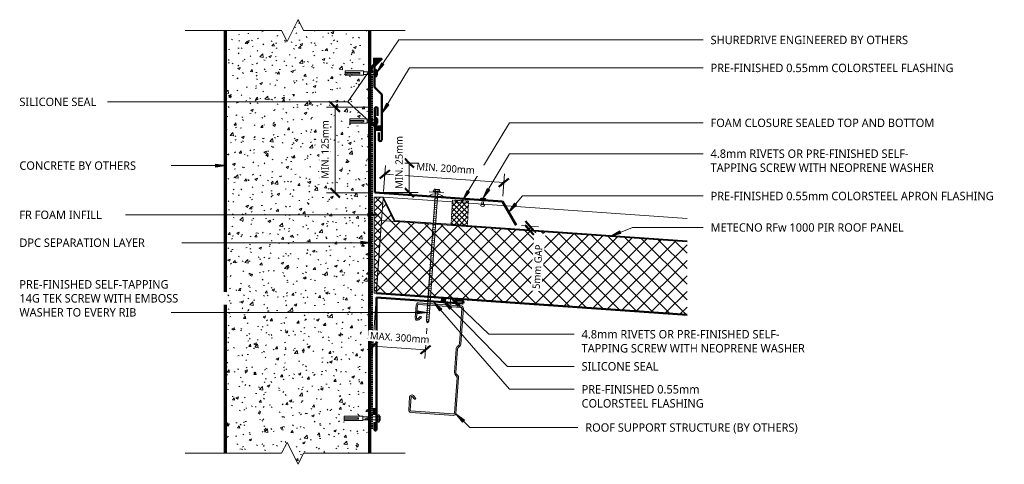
# Model space of a CAD drawing. Header units: millimetres. Extents: x -436 to 909, y -75 to 533.
import ezdxf

# ---------------------------------------------------------------- set-up
doc = ezdxf.new("R2010")
doc.units = ezdxf.units.MM
doc.linetypes.add('Dash Short', pattern=[3, 2, -1])
for name, color, linetype, lineweight in [('A-ANNO-DIMS', 211, 'Continuous', 9), ('A-ANNO-DIMS-5', 211, 'Continuous', 9), ('A-DETL', 90, 'Continuous', 13), ('A-DETL-GENF', 92, 'Continuous', 13), ('A-DETL-THIN', 151, 'Continuous', 13), ('G-ANNO-TEXT', 231, 'Continuous', 9)]:
    doc.layers.add(name, color=color, linetype=linetype, lineweight=lineweight)
doc.styles.add('Yu Gothic', font='Yu Gothic.ttf', dxfattribs={"height": 11.5})
doc.styles.add('Yu Gothic_1', font='Yu Gothic.ttf', dxfattribs={"height": 10})
doc.dimstyles.new('Diagonal', dxfattribs={"dimscale": 304.8, "dimtxt": 11.609035, "dimasz": 0.04101, "dimexe": 0.03937, "dimexo": 0.024606, "dimgap": 0.024606, "dimtad": 1, "dimdec": 0, "dimzin": 0, "dimdsep": 46, "dimtxsty": 'Yu Gothic_1', "dimblk1": 'OBLIQUE', "dimblk2": 'OBLIQUE', "dimsah": 1, "dimcen": 0.09, "dimazin": 0, "dimtfac": 1, "dimtdec": 4, "dimtix": 1, "dimtmove": 0, "dimatfit": 3, "dimfxl": 1, "dimtvp": 1, "dimtfill": 1, "dimtolj": 1, "dimtzin": 0, "dimarcsym": 2})
doc.dimstyles.new('Diagonal_1', dxfattribs={"dimscale": 304.8, "dimtxt": 11.609035, "dimasz": 0.04101, "dimexe": 0.03937, "dimexo": 0.024606, "dimgap": 0.024606, "dimtad": 1, "dimdec": 0, "dimzin": 0, "dimdsep": 46, "dimtxsty": 'Yu Gothic_1', "dimblk1": 'OBLIQUE', "dimblk2": 'OBLIQUE', "dimsah": 1, "dimcen": 0.09, "dimazin": 0, "dimtfac": 1, "dimtdec": 4, "dimtix": 1, "dimtmove": 1, "dimatfit": 3, "dimfxl": 1, "dimtvp": 1, "dimtfill": 1, "dimtolj": 1, "dimtzin": 0, "dimarcsym": 2})
doc.dimstyles.new('Diagonal_2', dxfattribs={"dimscale": 304.8, "dimtxt": 11.609035, "dimasz": 0.04101, "dimexe": 0.03937, "dimexo": 0.024606, "dimgap": 0.024606, "dimtad": 1, "dimdec": 0, "dimzin": 0, "dimdsep": 46, "dimtxsty": 'Yu Gothic_1', "dimblk1": 'OBLIQUE', "dimblk2": 'OBLIQUE', "dimsah": 1, "dimcen": 0.09, "dimazin": 0, "dimtfac": 1, "dimtdec": 4, "dimtix": 1, "dimtmove": 2, "dimatfit": 3, "dimfxl": 1, "dimtvp": 1, "dimtfill": 1, "dimtolj": 1, "dimtzin": 0, "dimarcsym": 2})
pattern_1 = [(49, (-40.024, -293.554), (-11.32064, 9.8409), []), (139, (-40.024, -293.554), (-9.8409, -11.32064), [])]

# ---------------------------------------------------------------- blocks, each defined once
blk = doc.blocks.new('Metalcraft MSS Purlin-150x65 - Metalcraft MSS Purlin-150x65-2640966-07  BARGE_PARAPET DETAIL4')
at = {"layer": 'A-DETL-GENF'}
blk.add_hatch(color=256, dxfattribs=at).paths.add_polyline_path([(3, 0), (2.2, -0.1), (1.5, -0.4), (0.9, -0.9), (0.4, -1.5), (0.1, -2.2), (0, -3), (0, -51.9), (0.1, -52.9), (0.5, -53.9), (1.2, -54.7), (3.4, -56.9), (3.7, -57.3), (3.9, -57.8), (4, -58.3), (4, -91.3), (3.9, -91.9), (3.7, -92.3), (3.4, -92.7), (1.2, -95), (0.5, -95.8), (0.1, -96.8), (0, -97.8), (0, -147), (0.1, -147.8), (0.4, -148.5), (0.9, -149.1), (1.5, -149.6), (2.2, -149.9), (3, -150), (61.8, -150), (62.6, -149.9), (63.3, -149.6), (64, -149.1), (64.4, -148.5), (64.7, -147.8), (64.8, -147), (64.8, -129.1), (64.7, -128.3), (64.5, -127.6), (64, -127), (63.4, -126.5), (62.7, -126.2), (61.9, -126.1), (61.1, -126.2), (60.4, -126.4), (59.8, -126.9), (56.4, -130.3), (56.3, -130.6), (56.3, -130.8), (56.3, -131.1), (56.5, -131.4), (56.6, -131.5), (56.8, -131.7), (57, -131.8), (57.3, -131.8), (57.5, -131.8), (57.8, -131.7), (58, -131.5), (61.4, -128.1), (61.6, -128.1), (61.9, -128), (62.1, -128.1), (62.4, -128.1), (62.6, -128.3), (62.7, -128.5), (62.8, -128.7), (62.8, -129), (62.8, -147.3), (62.7, -147.5), (62.6, -147.7), (62.4, -147.9), (62.1, -148), (61.9, -148), (2.8, -148), (2.5, -147.9), (2.3, -147.7), (2.1, -147.5), (2, -147.2), (2, -146.9), (2, -98), (2.1, -97.3), (2.3, -96.8), (2.7, -96.3), (4.5, -94.5), (5.3, -93.4), (5.8, -92.2), (6, -90.9), (6, -58.8), (5.8, -57.5), (5.3, -56.3), (4.5, -55.2), (2.2, -52.8), (2.1, -52.4), (2, -52), (2, -2.7), (2.1, -2.5), (2.3, -2.3), (2.5, -2.1), (2.7, -2), (3, -2), (62.1, -2), (62.4, -2.1), (62.6, -2.3), (62.7, -2.5), (62.8, -2.7), (62.8, -3), (62.8, -21.1), (62.7, -21.3), (62.5, -21.5), (62.3, -21.7), (62.1, -21.8), (61.8, -21.8), (61.5, -21.8), (61.3, -21.7), (61, -21.5), (57.8, -18.3), (57.5, -18.2), (57.3, -18.2), (57, -18.2), (56.8, -18.3), (56.6, -18.5), (56.4, -18.7), (56.3, -18.9), (56.3, -19.2), (56.3, -19.4), (56.4, -19.7), (56.6, -19.9), (59.8, -23.1), (60.4, -23.6), (61.1, -23.8), (61.9, -23.9), (62.7, -23.8), (63.4, -23.5), (64, -23), (64.5, -22.4), (64.7, -21.7), (64.8, -20.9), (64.8, -3), (64.7, -2.2), (64.4, -1.5), (64, -0.9), (63.3, -0.4), (62.6, -0.1), (61.8, 0), (13.4, 0)])
for p, q in [((61.8, 0), (3, 0)), ((0, -3), (0, -51.9)), ((2, -52), (2, -3)), ((3, -2), (61.9, -2)), ((62.8, -3), (62.8, -20.8)), ((64.8, -20.9), (64.8, -3)), ((56.6, -19.9), (59.8, -23.1)), ((61, -21.5), (58, -18.5)), ((4.5, -55.2), (2.5, -53.2)), ((1.2, -54.7), (3.4, -56.9)), ((4, -58.3), (4, -91.3)), ((6, -90.9), (6, -58.8)), ((3.4, -92.7), (1.2, -95)), ((0, -97.8), (0, -147)), ((2, -146.9), (2, -98)), ((2.7, -96.3), (4.5, -94.5)), ((59.8, -126.9), (56.6, -130.1)), ((58, -131.5), (61.2, -128.3)), ((62.8, -129), (62.8, -147)), ((64.8, -147), (64.8, -129.1)), ((3, -150), (61.8, -150)), ((61.9, -148), (3.1, -148))]:
    blk.add_line(p, q, dxfattribs=at)
for centre, radius, start, end in [((3, -3), 3, 90, 180), ((61.8, -3), 3, 0, 90), ((3, -3), 0.993, 90, 180), ((61.9, -3), 0.993, 360, 90), ((57.3, -19.2), 1, 45, 225), ((61.9, -20.9), 2.99, 226.0338, 0), ((61.8, -20.8), 1.06, 225, 0), ((4, -51.9), 3.99, 180, 225), ((3.7, -52), 1.67, 180, 225), ((2, -58.3), 1.99, 0, 45), ((1, -58.8), 4.99, 0, 45), ((2, -91.3), 1.99, 315, 360), ((1, -90.9), 4.99, 315, 0), ((4, -97.8), 3.99, 135, 180), ((4.3, -98), 2.34, 135, 180), ((57.3, -130.8), 1, 135, 315), ((61.9, -129.1), 2.99, 0, 133.9662), ((61.9, -129), 0.959, 0, 135), ((3, -147), 3, 180, 270), ((3.1, -146.9), 1.09, 180, 270), ((61.8, -147), 3, 270, 0), ((61.9, -147), 0.993, 270, 360)]:
    blk.add_arc(centre, radius, start, end, dxfattribs=at)
blk = doc.blocks.new('Thermospan Insulated Panel3 - 100mm-4464376-07  BARGE_PARAPET DETAIL4')
at = {"layer": 'A-DETL-GENF'}
for points in [[(418.4, -32), (418.3, -31), (17.9, -31), (0, 0), (0, -2), (17.3, -32), (290.8, -32)], [(425.3, -132), (425.3, -131), (0, -131), (0, -132), (297.8, -132)]]:
    blk.add_hatch(color=256, dxfattribs=at).paths.add_polyline_path(points)
h = blk.add_hatch(dxfattribs=at)
h.set_pattern_fill('FP_3', color=256, style=0, pattern_type=2)
h.set_pattern_definition(pattern_1)
h.paths.add_polyline_path([(17.3, -32), (0, -2), (0, -32)])
h = blk.add_hatch(dxfattribs=at)
h.set_pattern_fill('FP_3', color=256, style=0, pattern_type=2)
h.set_pattern_definition(pattern_1)
h.paths.add_polyline_path([(425.3, -131), (418.4, -32), (0, -32), (0, -131), (297.7, -131)])
at = {"layer": 'A-DETL-GENF', "lineweight": 25}
for p, q in [((17.9, -31), (0, 0)), ((0, 0), (0, -2)), ((95.1, -31), (17.9, -31)), ((117.3, -31), (95.1, -31)), ((418.3, -31), (117.3, -31)), ((425.3, -131), (0, -131)), ((0, -131), (0, -132)), ((0, -132), (425.3, -132))]:
    blk.add_line(p, q, dxfattribs=at)
at = {"layer": 'A-DETL-GENF'}
for p, q in [((0, 0), (0, -2)), ((0, 0), (94.6, 0)), ((17.3, -32), (0, -2)), ((0, -2), (0, -32)), ((94.6, 0), (116.8, 0)), ((116.8, 0), (416.1, 0)), ((0, -32), (0, -131)), ((0, -32), (17.3, -32)), ((418.4, -32), (17.3, -32))]:
    blk.add_line(p, q, dxfattribs=at)
blk = doc.blocks.new('Foam Closure - Foam Closure-4128026-07  BARGE_PARAPET DETAIL4')
at = {"layer": 'A-DETL-GENF'}
h = blk.add_hatch(dxfattribs=at)
h.set_pattern_fill('FP_4', color=256, style=0, pattern_type=2)
h.set_pattern_definition([(228, (161.911, 259.233), (3.715724, -3.34565), []), (318, (161.911, 259.233), (3.34565, 3.715724), [])])
h.paths.add_polyline_path([(0, 0), (0, -34.4), (22.2, -34.4), (22.2, 0)])
at = {"layer": 'A-DETL-GENF', "linetype": 'Dash Short'}
for p, q in [((0, 0), (0, -34.4)), ((22.2, 0), (0, 0)), ((22.2, -34.4), (22.2, 0)), ((0, -34.4), (22.2, -34.4))]:
    blk.add_line(p, q, dxfattribs=at)
blk = doc.blocks.new('Pop Rivets6 - Rivet 2-4468003-07  BARGE_PARAPET DETAIL4')
at = {"layer": 'A-DETL-GENF'}
for p, q in [((3.8, 0), (-3.8, 0)), ((-1.5, 1.2), (1.5, 1.2)), ((-1, -7.4), (-1, 0)), ((1, -7.4), (1, 0)), ((1.2, -7.4), (-1.2, -7.4)), ((-1.2, -9.9), (1.2, -9.9))]:
    blk.add_line(p, q, dxfattribs=at)
for centre, radius, start, end in [((-1.5, -1.6), 2.8, 90, 144), ((1.5, -1.6), 2.8, 36, 90), ((-1.2, -8.6), 1.25, 90, 270), ((1.2, -8.6), 1.25, 270, 90)]:
    blk.add_arc(centre, radius, start, end, dxfattribs=at)
blk = doc.blocks.new('Anchor Bolt - ShureDrive - ShureDrive-4746434-07  BARGE_PARAPET DETAIL4')
at = {"layer": 'A-DETL-GENF'}
for p, q in [((-5, -8.2), (-5, -7.7)), ((-5, -8.2), (5, -8.2)), ((-4, -6.7), (-3, -6.7)), ((-3, -5.7), (3, -5.7)), ((-3, -6.7), (-3, -5.7)), ((3, -6.7), (-3, -6.7)), ((-2, -20.5), (-2, -6.7)), ((2, -20.5), (2, -6.7)), ((3, -6.7), (3, -5.7)), ((3, -6.7), (4, -6.7)), ((5, -8.2), (5, -7.7)), ((-3, -20.5), (3, -20.5)), ((-3, -20.5), (-3, -43.8)), ((-1, -25), (-1, -35)), ((1, -25), (-1, -25)), ((1, -25), (1, -35)), ((3, -20.5), (3, -43.8)), ((-1, -35), (-1, -43.8)), ((1, -43.8), (1, -35)), ((-3, -43.8), (3, -43.8))]:
    blk.add_line(p, q, dxfattribs=at)
for centre, start, end in [((-4, -7.7), 90, 180), ((4, -7.7), 360, 90)]:
    blk.add_arc(centre, 1, start, end, dxfattribs=at)
blk = doc.blocks.new('Anchor Bolt - ShureDrive - ShureDrive-3745136-07  BARGE_PARAPET DETAIL4')
at = {"layer": 'A-DETL-GENF'}
for p, q in [((-5, -4), (-5, -3.5)), ((-5, -4), (5, -4)), ((-4, -2.5), (-3, -2.5)), ((-3, -1.5), (3, -1.5)), ((-3, -2.5), (-3, -1.5)), ((3, -2.5), (-3, -2.5)), ((-2, -20.5), (-2, -2.5)), ((2, -20.5), (2, -2.5)), ((3, -2.5), (3, -1.5)), ((3, -2.5), (4, -2.5)), ((5, -4), (5, -3.5)), ((-3, -20.5), (3, -20.5)), ((-3, -20.5), (-3, -45.5)), ((-1, -25.5), (-1, -35.5)), ((1, -25.5), (-1, -25.5)), ((1, -25.5), (1, -35.5)), ((3, -20.5), (3, -45.5)), ((-1, -35.5), (-1, -45.5)), ((1, -45.5), (1, -35.5)), ((-3, -45.5), (3, -45.5))]:
    blk.add_line(p, q, dxfattribs=at)
for centre, start, end in [((-4, -3.5), 90, 180), ((4, -3.5), 360, 90)]:
    blk.add_arc(centre, 1, start, end, dxfattribs=at)
blk = doc.blocks.new('Anchor Bolt - ShureDrive - ShureDrive-4471364-07  BARGE_PARAPET DETAIL4')
at = {"layer": 'A-DETL-GENF'}
for p, q in [((-5, 0.6), (-5, 1.1)), ((-5, 0.6), (5, 0.6)), ((-4, 2.1), (-3, 2.1)), ((-3, 3.1), (3, 3.1)), ((-3, 2.1), (-3, 3.1)), ((3, 2.1), (-3, 2.1)), ((-2, -20.5), (-2, 2.1)), ((2, -20.5), (2, 2.1)), ((3, 2.1), (3, 3.1)), ((3, 2.1), (4, 2.1)), ((5, 0.6), (5, 1.1)), ((-3, -20.5), (3, -20.5)), ((-3, -20.5), (-3, -45.9)), ((-1, -26.2), (-1, -36.2)), ((1, -26.2), (-1, -26.2)), ((1, -26.2), (1, -36.2)), ((3, -20.5), (3, -45.9)), ((-1, -36.2), (-1, -45.9)), ((1, -45.9), (1, -36.2)), ((-3, -45.9), (3, -45.9))]:
    blk.add_line(p, q, dxfattribs=at)
for centre, start, end in [((-4, 1.1), 90, 180), ((4, 1.1), 360, 90)]:
    blk.add_arc(centre, 1, start, end, dxfattribs=at)
blk = doc.blocks.new('Break Line _M_ - Break Line _M_-4757336-07  BARGE_PARAPET DETAIL4')
at = {"layer": 'A-DETL-GENF'}
for p, q in [((7.5, 15), (-7.5, -15)), ((15, 0), (7.5, 15)), ((-15, 0), (-153.9, 0)), ((-7.5, -15), (-15, 0)), ((146.8, 0), (15, 0))]:
    blk.add_line(p, q, dxfattribs=at)
blk = doc.blocks.new('Screw emboss washer 01 - Screw emboss washer 01-4744872-07  BARGE_PARAPET DETAIL4')
at = {"layer": 'A-DETL-GENF'}
blk.add_hatch(color=256, dxfattribs=at).paths.add_polyline_path([(3.7, 3.6), (3.7, 4.6), (-3.7, 4.6), (-3.7, 3.6)])
for p, q in [((0, 3.6), (-10, 3.6)), ((4.8, 5.1), (-4.8, 5.1)), ((-4.8, 5.1), (-4.8, 4.6)), ((-3.7, 4.6), (-4.8, 4.6)), ((-3.7, 5.1), (-3.7, 7.1)), ((3.7, 4.6), (-3.7, 4.6)), ((-3.7, 4.6), (-3.7, 3.6)), ((-3.7, 3.6), (3.7, 3.6)), ((-2.8, 7.6), (2.8, 7.6)), ((-1.8, 5.1), (-1.8, 7.1)), ((-1.6, 3.6), (-1.6, -173.3)), ((0, 3.6), (10, 3.6)), ((1.6, -173.3), (1.6, 3.6)), ((1.8, 5.1), (1.8, 7.1)), ((3.7, 5.1), (3.7, 7.1)), ((4.8, 4.6), (3.7, 4.6)), ((3.7, 3.6), (3.7, 4.6)), ((4.8, 4.6), (4.8, 5.1)), ((2.2, -1.9), (-2.2, -2.7)), ((-2.2, -2.7), (-1.6, -3)), ((2.2, -4.9), (-2.2, -5.7)), ((-2.2, -5.7), (-1.6, -6)), ((2.2, -7.9), (-2.2, -8.7)), ((-2.2, -8.7), (-1.6, -9)), ((2.2, -10.9), (-2.2, -11.7)), ((-2.2, -11.7), (-1.6, -12)), ((1.6, -1.6), (2.2, -1.9)), ((1.6, -4.6), (2.2, -4.9)), ((1.6, -7.6), (2.2, -7.9)), ((1.6, -10.6), (2.2, -10.9)), ((2.2, -13.9), (-2.2, -14.7)), ((-2.2, -14.7), (-1.6, -15)), ((2.2, -16.9), (-2.2, -17.7)), ((-2.2, -17.7), (-1.6, -18)), ((2.2, -19.9), (-2.2, -20.7)), ((-2.2, -20.7), (-1.6, -21)), ((2.2, -22.9), (-2.2, -23.7)), ((-2.2, -23.7), (-1.6, -24)), ((2.2, -25.9), (-2.2, -26.7)), ((-2.2, -26.7), (-1.6, -27)), ((1.6, -13.6), (2.2, -13.9)), ((1.6, -16.6), (2.2, -16.9)), ((1.6, -19.6), (2.2, -19.9)), ((1.6, -22.6), (2.2, -22.9)), ((1.6, -25.6), (2.2, -25.9)), ((2.2, -28.9), (-2.2, -29.7)), ((-2.2, -29.7), (-1.6, -30)), ((2.2, -31.9), (-2.2, -32.7)), ((-2.2, -32.7), (-1.6, -33)), ((2.2, -34.9), (-2.2, -35.7)), ((-2.2, -35.7), (-1.6, -36)), ((2.2, -37.9), (-2.2, -38.7)), ((-2.2, -38.7), (-1.6, -39)), ((1.6, -28.6), (2.2, -28.9)), ((1.6, -31.6), (2.2, -31.9)), ((1.6, -34.6), (2.2, -34.9)), ((1.6, -37.6), (2.2, -37.9)), ((2.2, -40.9), (-2.2, -41.7)), ((-2.2, -41.7), (-1.6, -42)), ((2.2, -43.9), (-2.2, -44.7)), ((-2.2, -44.7), (-1.6, -45)), ((2.2, -46.9), (-2.2, -47.7)), ((-2.2, -47.7), (-1.6, -48)), ((2.2, -49.9), (-2.2, -50.7)), ((-2.2, -50.7), (-1.6, -51)), ((2.2, -52.9), (-2.2, -53.7)), ((-2.2, -53.7), (-1.6, -54)), ((1.6, -40.6), (2.2, -40.9)), ((1.6, -43.6), (2.2, -43.9)), ((1.6, -46.6), (2.2, -46.9)), ((1.6, -49.6), (2.2, -49.9)), ((1.6, -52.6), (2.2, -52.9)), ((2.2, -55.9), (-2.2, -56.7)), ((-2.2, -56.7), (-1.6, -57)), ((2.2, -58.9), (-2.2, -59.7)), ((-2.2, -59.7), (-1.6, -60)), ((2.2, -61.9), (-2.2, -62.7)), ((-2.2, -62.7), (-1.6, -63)), ((2.2, -64.9), (-2.2, -65.7)), ((-2.2, -65.7), (-1.6, -66)), ((1.6, -55.6), (2.2, -55.9)), ((1.6, -58.6), (2.2, -58.9)), ((1.6, -61.6), (2.2, -61.9)), ((1.6, -64.6), (2.2, -64.9)), ((2.2, -67.9), (-2.2, -68.7)), ((-2.2, -68.7), (-1.6, -69)), ((2.2, -70.9), (-2.2, -71.7)), ((-2.2, -71.7), (-1.6, -72)), ((2.2, -73.9), (-2.2, -74.7)), ((-2.2, -74.7), (-1.6, -75)), ((2.2, -76.9), (-2.2, -77.7)), ((-2.2, -77.7), (-1.6, -78)), ((2.2, -79.9), (-2.2, -80.7)), ((-2.2, -80.7), (-1.6, -81)), ((1.6, -67.6), (2.2, -67.9)), ((1.6, -70.6), (2.2, -70.9)), ((1.6, -73.6), (2.2, -73.9)), ((1.6, -76.6), (2.2, -76.9)), ((1.6, -79.6), (2.2, -79.9)), ((2.2, -82.9), (-2.2, -83.7)), ((-2.2, -83.7), (-1.6, -84)), ((2.2, -85.9), (-2.2, -86.7)), ((-2.2, -86.7), (-1.6, -87)), ((2.2, -88.9), (-2.2, -89.7)), ((-2.2, -89.7), (-1.6, -90)), ((2.2, -91.9), (-2.2, -92.7)), ((-2.2, -92.7), (-1.6, -93)), ((1.6, -82.6), (2.2, -82.9)), ((1.6, -85.6), (2.2, -85.9)), ((1.6, -88.6), (2.2, -88.9)), ((1.6, -91.6), (2.2, -91.9)), ((2.2, -94.9), (-2.2, -95.7)), ((-2.2, -95.7), (-1.6, -96)), ((2.2, -97.9), (-2.2, -98.7)), ((-2.2, -98.7), (-1.6, -99)), ((2.2, -100.9), (-2.2, -101.7)), ((-2.2, -101.7), (-1.6, -102)), ((2.2, -103.9), (-2.2, -104.7)), ((-2.2, -104.7), (-1.6, -105)), ((2.2, -106.9), (-2.2, -107.7)), ((1.6, -94.6), (2.2, -94.9)), ((1.6, -97.6), (2.2, -97.9)), ((1.6, -100.6), (2.2, -100.9)), ((1.6, -103.6), (2.2, -103.9)), ((1.6, -106.6), (2.2, -106.9)), ((-2.2, -107.7), (-1.6, -108)), ((2.2, -109.9), (-2.2, -110.7)), ((-2.2, -110.7), (-1.6, -111)), ((2.2, -112.9), (-2.2, -113.7)), ((-2.2, -113.7), (-1.6, -114)), ((2.2, -115.9), (-2.2, -116.7)), ((-2.2, -116.7), (-1.6, -117)), ((2.2, -118.9), (-2.2, -119.7)), ((-2.2, -119.7), (-1.6, -120)), ((1.6, -109.6), (2.2, -109.9)), ((1.6, -112.6), (2.2, -112.9)), ((1.6, -115.6), (2.2, -115.9)), ((1.6, -118.6), (2.2, -118.9)), ((2.2, -121.9), (-2.2, -122.7)), ((-2.2, -122.7), (-1.6, -123)), ((2.2, -124.9), (-2.2, -125.7)), ((-2.2, -125.7), (-1.6, -126)), ((2.2, -127.9), (-2.2, -128.7)), ((-2.2, -128.7), (-1.6, -129)), ((2.2, -130.9), (-2.2, -131.7)), ((-2.2, -131.7), (-1.6, -132)), ((2.2, -133.9), (-2.2, -134.7)), ((1.6, -121.6), (2.2, -121.9)), ((1.6, -124.6), (2.2, -124.9)), ((1.6, -127.6), (2.2, -127.9)), ((1.6, -130.6), (2.2, -130.9)), ((1.6, -133.6), (2.2, -133.9)), ((-2.2, -134.7), (-1.6, -135)), ((2.2, -136.9), (-2.2, -137.7)), ((-2.2, -137.7), (-1.6, -138)), ((2.2, -139.9), (-2.2, -140.7)), ((-2.2, -140.7), (-1.6, -141)), ((2.2, -142.9), (-2.2, -143.7)), ((-2.2, -143.7), (-1.6, -144)), ((2.2, -145.9), (-2.2, -146.7)), ((-2.2, -146.7), (-1.6, -147)), ((1.6, -136.6), (2.2, -136.9)), ((1.6, -139.6), (2.2, -139.9)), ((1.6, -142.6), (2.2, -142.9)), ((1.6, -145.6), (2.2, -145.9)), ((2.2, -148.9), (-2.2, -149.7)), ((-2.2, -149.7), (-1.6, -150)), ((2.2, -151.9), (-2.2, -152.7)), ((-2.2, -152.7), (-1.6, -153)), ((2.2, -154.9), (-2.2, -155.7)), ((-2.2, -155.7), (-1.6, -156)), ((2.2, -157.9), (-2.2, -158.7)), ((-2.2, -158.7), (-1.6, -159)), ((2.2, -160.9), (-2.2, -161.7)), ((1.6, -148.6), (2.2, -148.9)), ((1.6, -151.6), (2.2, -151.9)), ((1.6, -154.6), (2.2, -154.9)), ((1.6, -157.6), (2.2, -157.9)), ((1.6, -160.6), (2.2, -160.9)), ((-2.2, -161.7), (-1.6, -162)), ((2.2, -163.9), (-2.2, -164.7)), ((-2.2, -164.7), (-1.6, -165)), ((2.2, -166.9), (-2.2, -167.7)), ((-2.2, -167.7), (-1.6, -168)), ((2.2, -169.9), (-2.2, -170.7)), ((-2.2, -170.7), (-1.6, -171)), ((-1.6, -173.3), (0, -175.2)), ((0, -175.2), (1.6, -171.3)), ((1.6, -173.3), (0, -175.2)), ((1.6, -163.6), (2.2, -163.9)), ((1.6, -166.6), (2.2, -166.9)), ((1.6, -169.6), (2.2, -169.9))]:
    blk.add_line(p, q, dxfattribs=at)
for centre, radius, start, end in [((0, -16.1), 17.4, 54.9153, 125.0847), ((-2.8, 6.5), 1.08, 32.3801, 147.6199), ((0, 3.9), 3.67, 59.7274, 120.2726), ((2.8, 6.5), 1.08, 32.3801, 147.6199), ((0.1, -175.9), 3.11, 74.3059, 122.4975)]:
    blk.add_arc(centre, radius, start, end, dxfattribs=at)
blk = doc.blocks.new('Line Fixing - Rivet-4903478-07  BARGE_PARAPET DETAIL4')
at = {"layer": 'A-DETL-GENF'}
blk.add_line((0, -12.3), (0, 0), dxfattribs=at)
blk = doc.blocks.new('Break Line _M_ - Break Line _M_-4826507-07  BARGE_PARAPET DETAIL4')
at = {"layer": 'A-DETL-GENF'}
for p, q in [((-15, 0), (-7.5, 15)), ((-7.5, 15), (7.5, -15)), ((-153.9, 0), (-15, 0)), ((7.5, -15), (15, 0)), ((15, 0), (146.8, 0))]:
    blk.add_line(p, q, dxfattribs=at)
blk = doc.blocks.new('DIMBLOCK1-07  BARGE_PARAPET DETAIL4')
at = {"layer": 'A-ANNO-DIMS-5'}
for p, q in [((46.2, 86.5), (50.7, 150.9)), ((118.2, 81.5), (120.2, 110.9)), ((46.2, 86.5), (45.3, 74.6)), ((118.2, 81.5), (46.2, 86.5)), ((118.2, 81.5), (117.3, 69.5))]:
    blk.add_line(p, q, dxfattribs=at)
at = {"layer": 'A-ANNO-DIMS-5', "lineweight": 50}
for p, q in [((46.2, 86.5), (39.5, 80.7)), ((46.2, 86.5), (52.8, 92.3)), ((118.2, 81.5), (111.5, 75.7)), ((118.2, 81.5), (124.9, 87.3))]:
    blk.add_line(p, q, dxfattribs=at)
at = {"layer": 'A-ANNO-DIMS-5', "color": 0, "insert": (42.7, 105.9), "char_height": 10, "width": 98.13, "attachment_point": 1, "rotation": 356, "line_spacing_factor": 1.024327, "style": 'Yu Gothic_1', "bg_fill": 3, "box_fill_scale": 1.25, "bg_fill_color": 256, "bg_fill_true_color": 13158600, "bg_fill_transparency": 0}
blk.add_mtext('MAX. 300mm', dxfattribs=at)
blk = doc.blocks.new('_Oblique')
at = {"color": 0, "linetype": 'ByBlock', "lineweight": -2}
blk.add_line((-0.5, -0.5), (0.5, 0.5), dxfattribs=at)
blk = doc.blocks.new('DIMBLOCK2-07  BARGE_PARAPET DETAIL4')
at = {"layer": 'A-ANNO-DIMS-5', "lineweight": 50}
for p, q in [((260.5, 250.4), (254.7, 257.1)), ((260.2, 245), (254.4, 251.7)), ((260.2, 245), (266, 238.3)), ((260.5, 250.4), (266.3, 243.8))]:
    blk.add_line(p, q, dxfattribs=at)
at = {"layer": 'A-ANNO-DIMS-5'}
for p, q in [((260.2, 245), (248.2, 245.8)), ((260.5, 250.4), (249.5, 251.2)), ((260.5, 250.4), (260.2, 245)), ((260.2, 245), (261.5, 244.9)), ((260.5, 250.4), (272.5, 249.6))]:
    blk.add_line(p, q, dxfattribs=at)
blk.add_ellipse((258.9, 226.7), major_axis=(1.5, 21), ratio=0.595706, start_param=4.712389, end_param=6.283185, dxfattribs=at)
at = {"layer": 'A-ANNO-DIMS-5', "color": 0, "insert": (264.1, 164.9), "char_height": 10, "width": 73.547, "attachment_point": 1, "rotation": 86, "line_spacing_factor": 1.024327, "style": 'Yu Gothic_1', "bg_fill": 3, "box_fill_scale": 1.25, "bg_fill_color": 256, "bg_fill_true_color": 13158600, "bg_fill_transparency": 0}
blk.add_mtext('5mm GAP', dxfattribs=at)
blk = doc.blocks.new('DIMBLOCK3-07  BARGE_PARAPET DETAIL4')
at = {"layer": 'A-ANNO-DIMS-5'}
for p, q in [((62.6, 321.2), (63.4, 333.1)), ((62.6, 321.2), (60.9, 297.5)), ((225.2, 309.8), (62.6, 321.2)), ((225.2, 309.8), (223.9, 291.5)), ((225.2, 309.8), (226, 321.8))]:
    blk.add_line(p, q, dxfattribs=at)
at = {"layer": 'A-ANNO-DIMS-5', "lineweight": 50}
for p, q in [((62.6, 321.2), (69.3, 327)), ((62.6, 321.2), (55.9, 315.4)), ((225.2, 309.8), (218.5, 304)), ((225.2, 309.8), (231.9, 315.6))]:
    blk.add_line(p, q, dxfattribs=at)
at = {"layer": 'A-ANNO-DIMS-5', "color": 0, "insert": (106.2, 337.2), "char_height": 10, "width": 93.828, "attachment_point": 1, "rotation": 356, "line_spacing_factor": 1.024327, "style": 'Yu Gothic_1', "bg_fill": 3, "box_fill_scale": 1.25, "bg_fill_color": 256, "bg_fill_true_color": 13158600, "bg_fill_transparency": 0}
blk.add_mtext('MIN. 200mm', dxfattribs=at)
blk = doc.blocks.new('DIMBLOCK4-07  BARGE_PARAPET DETAIL4')
at = {"layer": 'A-ANNO-DIMS-5'}
for p, q in [((96, 336.6), (79, 336.6)), ((96, 336.6), (96, 296.2)), ((96, 336.6), (108, 336.6)), ((96, 296.2), (56.3, 296.2)), ((96, 296.2), (108, 296.2))]:
    blk.add_line(p, q, dxfattribs=at)
at = {"layer": 'A-ANNO-DIMS-5', "lineweight": 50}
for p, q in [((96, 336.6), (89.8, 342.8)), ((96, 336.6), (102.3, 330.3)), ((96, 296.2), (89.8, 302.5)), ((96, 296.2), (102.3, 290))]:
    blk.add_line(p, q, dxfattribs=at)
at = {"layer": 'A-ANNO-DIMS-5', "color": 0, "insert": (77, 301.3), "char_height": 10, "width": 85.019, "attachment_point": 1, "rotation": 90, "line_spacing_factor": 1.024327, "style": 'Yu Gothic_1', "bg_fill": 3, "box_fill_scale": 1.25, "bg_fill_color": 256, "bg_fill_true_color": 13158600, "bg_fill_transparency": 0}
blk.add_mtext('MIN. 25mm', dxfattribs=at)
blk = doc.blocks.new('DIMBLOCK5-07  BARGE_PARAPET DETAIL4')
at = {"layer": 'A-ANNO-DIMS-5', "lineweight": 50}
for p, q in [((-5.2, 413), (-11.4, 419.2)), ((-5.2, 413), (1.1, 406.7)), ((-5.2, 296), (-11.4, 302.2)), ((-5.2, 296), (1.1, 289.7))]:
    blk.add_line(p, q, dxfattribs=at)
at = {"layer": 'A-ANNO-DIMS-5'}
for p, q in [((-5.2, 413), (-17.2, 413)), ((-5.2, 413), (-5.2, 296)), ((-5.2, 413), (43.1, 413)), ((-5.2, 296), (-17.2, 296)), ((-5.2, 296), (45.1, 296))]:
    blk.add_line(p, q, dxfattribs=at)
at = {"layer": 'A-ANNO-DIMS-5', "color": 0, "insert": (-24.2, 315.4), "char_height": 10, "width": 93.828, "attachment_point": 1, "rotation": 90, "line_spacing_factor": 1.024327, "style": 'Yu Gothic_1', "bg_fill": 3, "box_fill_scale": 1.25, "bg_fill_color": 256, "bg_fill_true_color": 13158600, "bg_fill_transparency": 0}
blk.add_mtext('MIN. 125mm', dxfattribs=at)

msp = doc.modelspace()

# ---------------------------------------------------------------- hatches: boundary and pattern name
at = {"layer": 'A-DETL-GENF'}
h = msp.add_hatch(dxfattribs=at)
h.set_pattern_fill('FP_1', color=9, style=0, pattern_type=2)
h.set_pattern_definition([(50, (0, 0), (36.4365, -3.1877), [3.81, -41.91]), (355, (0, 0), (-7.0485, 38.2117), [3.048, -33.528]), (100.451, (3.036, -0.266), (29.3886, 35.023), [3.238, -35.618]), (46.184, (0, 10.16), (54.216, -8.4084), [5.715, -62.865]), (96.636, (4.52, 9.46), (47.4805, 49.4854), [4.857, -53.427]), (351.184, (0, 10.16), (47.481, 49.4846), [4.572, -50.292]), (21, (5.08, 7.62), (30.3226, -20.4528), [3.81, -41.91]), (326, (5.08, 7.62), (12.3607, 36.838), [3.048, -33.528]), (71.451, (7.607, 5.916), (42.6833, 16.384), [3.238, -35.618]), (37.5, (0, 0), (0.61807, 16.91082), [1.676, -31.445, 1.676, -32.36, -33.655]), (37.5, (0, 0), (0.61807, 16.91082), [-67.158, 1.676, -31.979]), (7.5, (0, 0), (13.36414, 20.0358), [1.676, -17.729, 1.676, -30.683, -12.827]), (7.5, (0, 0), (13.36414, 20.0358), [-51.765, 1.676, -11.151]), (327.5, (-11.328, 0), (27.11816, -1.14606), [1.676, -11.024, 1.676, -37.948, -52.578]), (327.5, (-11.328, 0), (27.11816, -1.14606), [-52.324, 1.676, -50.902]), (317.5, (-16.408, 0), (29.6258, 5.0851), [1.676, -14.834, 1.676, -24.638, -37.338]), (317.5, (-16.408, 0), (29.6258, 5.0851), [-42.824, 1.676, -35.662])])
h.paths.add_polyline_path([(-56, -75.1), (-48.5, -60.1), (42.1, -60.1), (42.1, 517.6), (-48.5, 517.6), (-56, 532.6), (-71, 502.6), (-78.5, 517.6), (-155.4, 517.6), (-155.4, -60.1), (-78.5, -60.1), (-71, -45.1), (-63.5, -60.1)])
for color, points in [(9, [(47.2, 469.7), (57.6, 480), (47.2, 480), (47.2, 472.2)]), (9, [(57.2, 381.2), (57.2, 387.4), (50.4, 387.4), (50.4, 381.2)]), (10, [(145.4, 146.9), (145.8, 151.5), (139.8, 151.9), (139.5, 147.3)]), (9, [(50.6, -7), (50.6, 1), (46.7, 1), (46.7, -7)])]:
    msp.add_hatch(color=color, dxfattribs=at).paths.add_polyline_path(points)
h = msp.add_hatch(dxfattribs=at)
h.set_pattern_fill('FP_2', color=9, style=0, pattern_type=2)
h.set_pattern_definition([(45, (0, 0), (-5.3033, 5.3033), []), (135, (0, 0), (-5.3033, -5.3033), [])])
h.paths.add_polyline_path([(50.7, 158.6), (57.3, 246.3), (60.4, 290), (60.6, 289.6), (60.7, 290.2), (48.2, 290.2), (48.2, 158.6)])
at = {"layer": 'G-ANNO-TEXT'}
for points in [[(50.3, 475.2), (40.1, 464), (43.4, 461.7)], [(51.2, 460.1), (61.2, 471.4), (57.9, 473.6)], [(58.6, 404.5), (68, 416.4), (64.7, 418.4)], [(-153.7, 333.2), (-168.7, 335.1), (-168.7, 331.2)], [(168.8, 285.3), (178.3, 297.1), (174.9, 299.1)], [(231.4, 268.9), (242.6, 279.1), (239.6, 281.6)], [(54.3, 265.8), (39.3, 267.8), (39.3, 263.9)], [(370.5, 236.4), (385.1, 240.1), (383.7, 243.8)], [(44.9, 227.7), (29.9, 229.7), (29.9, 225.8)], [(142, 149), (151.1, 136.9), (153.9, 139.6)], [(152.8, 152.2), (162.3, 140.4), (165, 143.3)], [(129, 147.1), (137.4, 134.5), (140.4, 137)], [(159.3, -5.6), (168.5, -17.6), (171.3, -14.8)]]:
    msp.add_hatch(color=7, dxfattribs=at).paths.add_polyline_path(points)

# ---------------------------------------------------------------- linework, layer by layer
at = {"layer": 'A-DETL', "lineweight": 70}
for p, q in [((-155.4, 517.6), (-155.4, -60.1)), ((42.1, -60.1), (42.1, 517.6))]:
    msp.add_line(p, q, dxfattribs=at)
at = {"layer": 'A-DETL'}
for p, q in [((47.2, 480), (47.2, 472.2)), ((47.2, 469.7), (57.6, 480)), ((57.6, 480), (47.2, 480)), ((47.2, 472.2), (47.2, 469.7)), ((57.2, 387.4), (50.4, 387.4)), ((50.4, 387.4), (50.4, 381.2)), ((50.4, 381.2), (57.2, 381.2)), ((57.2, 381.2), (57.2, 387.4)), ((60.7, 290.2), (48.2, 290.2)), ((48.2, 290.2), (48.2, 158.6)), ((60.6, 289.6), (60.7, 290.2)), ((50.7, 158.6), (57.3, 246.3)), ((48.2, 158.6), (50.7, 158.6)), ((50.6, 1), (46.7, 1)), ((46.7, 1), (46.7, -7)), ((50.6, -7), (50.6, 1)), ((46.7, -7), (50.6, -7))]:
    msp.add_line(p, q, dxfattribs=at)
at = {"layer": 'A-DETL', "lineweight": 50}
for p, q in [((48.3, 469), (58.8, 479.5)), ((48.3, 440.3), (48.3, 469)), ((58.3, 430.3), (48.3, 440.3)), ((58.3, 368.5), (58.3, 430.3)), ((48.8, 411.7), (48.8, 296.2)), ((52.5, 411.1), (52.5, 401.1)), ((54.5, 368.5), (54.5, 378.5)), ((48.8, 296.2), (223.4, 284)), ((223.4, 284), (242, 251.7)), ((51.4, 152.9), (168.2, 144.6)), ((51.4, 152.9), (51.4, -27.6)), ((168.4, 148.1), (158.5, 148.8)), ((48.4, -27.6), (48.4, -17.6))]:
    msp.add_line(p, q, dxfattribs=at)
at = {"layer": 'A-DETL', "linetype": 'Dash Short', "lineweight": 35}
msp.add_line((45.5, -26.7), (45.5, 468.3), dxfattribs=at)
at = {"layer": 'A-DETL', "lineweight": 50}
for centre, radius, start, end in [((50.6, 411.1), 1.86, 0, 161.4841), ((56.4, 368.5), 1.92, 180, 0), ((168.3, 146.3), 1.75, 265.9567, 85.9567), ((49.9, -27.6), 1.5, 180, 0)]:
    msp.add_arc(centre, radius, start, end, dxfattribs=at)
at = {"layer": 'A-DETL-THIN'}
for p, q in [((139.8, 151.9), (139.5, 147.3)), ((145.8, 151.5), (139.8, 151.9)), ((145.4, 146.9), (145.8, 151.5)), ((139.5, 147.3), (145.4, 146.9))]:
    msp.add_line(p, q, dxfattribs=at)
at = {"layer": 'G-ANNO-TEXT', "color": 7}
for p, q in [((51.2, 460.1), (81.5, 504.9)), ((81.5, 504.9), (497.5, 504.9)), ((50.3, 475.2), (40.1, 464)), ((43.4, 461.7), (50.3, 475.2)), ((57.9, 473.6), (51.2, 460.1)), ((51.2, 460.1), (61.2, 471.4)), ((61.2, 471.4), (57.9, 473.6)), ((40.1, 464), (43.4, 461.7)), ((58.6, 404.5), (96.2, 466.6)), ((96.2, 466.6), (497.5, 466.6)), ((-316.3, 420.3), (-316.7, 420.3)), ((64.7, 418.4), (58.6, 404.5)), ((68, 416.4), (64.7, 418.4)), ((58.6, 404.5), (68, 416.4)), ((168.8, 285.3), (232.9, 391.5)), ((232.9, 391.5), (497.5, 391.5)), ((232.9, 349.4), (497.5, 349.4)), ((-244.1, 333.2), (-257.8, 333.2)), ((-153.7, 333.2), (-244.1, 333.2)), ((-153.7, 333.2), (-168.7, 335.1)), ((-168.7, 335.1), (-168.7, 331.2)), ((-168.7, 331.2), (-153.7, 333.2)), ((174.9, 299.1), (168.8, 285.3)), ((168.8, 285.3), (178.3, 297.1)), ((178.3, 297.1), (174.9, 299.1)), ((231.4, 268.9), (250.5, 291.6)), ((250.5, 291.6), (497.5, 291.6)), ((239.6, 281.6), (231.4, 268.9)), ((231.4, 268.9), (242.6, 279.1)), ((242.6, 279.1), (239.6, 281.6)), ((-295.7, 265.8), (-309.4, 265.8)), ((54.3, 265.8), (-295.7, 265.8)), ((54.3, 265.8), (39.3, 267.8)), ((39.3, 267.8), (39.3, 263.9)), ((39.3, 263.9), (54.3, 265.8)), ((370.5, 236.4), (400.8, 248.5)), ((383.7, 243.8), (370.5, 236.4)), ((385.1, 240.1), (383.7, 243.8)), ((400.8, 248.5), (497.5, 248.5)), ((44.9, 227.7), (29.9, 229.7)), ((29.9, 229.7), (29.9, 225.8)), ((370.5, 236.4), (385.1, 240.1)), ((44.9, 227.7), (-222.8, 227.7)), ((29.9, 225.8), (44.9, 227.7)), ((142, 149), (151.1, 136.9)), ((153.9, 139.6), (142, 149)), ((142, 149), (230, 58.7)), ((152.8, 152.2), (162.3, 140.4)), ((165, 143.3), (152.8, 152.2)), ((152.8, 152.2), (204.9, 102.6)), ((129, 147.1), (137.4, 134.5)), ((140.4, 137), (129, 147.1)), ((129, 147.1), (232.9, 27.4)), ((137.4, 134.5), (140.4, 137)), ((151.1, 136.9), (153.9, 139.6)), ((162.3, 140.4), (165, 143.3)), ((-184.3, 132.5), (-258.1, 132.5)), ((204.9, 102.6), (321.2, 102.6)), ((230, 58.7), (321.2, 58.7)), ((232.9, 27.4), (321.2, 27.4)), ((159.3, -5.6), (168.5, -17.6)), ((171.3, -14.8), (159.3, -5.6)), ((159.3, -5.6), (178.6, -24.9)), ((168.5, -17.6), (171.3, -14.8)), ((178.6, -24.9), (326.4, -24.9))]:
    msp.add_line(p, q, dxfattribs=at)

# ---------------------------------------------------------------- block references
at = {"layer": 'A-DETL-GENF'}
for name, p, rotation in [('Break Line _M_ - Break Line _M_-4757336-07  BARGE_PARAPET DETAIL4', (-63.5, 517.6), 180), ('Anchor Bolt - ShureDrive - ShureDrive-3745136-07  BARGE_PARAPET DETAIL4', (54.1, 459.5), 269.9999999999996), ('Anchor Bolt - ShureDrive - ShureDrive-4746434-07  BARGE_PARAPET DETAIL4', (58.8, 393.9), 270.0000000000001), ('Screw emboss washer 01 - Screw emboss washer 01-4744872-07  BARGE_PARAPET DETAIL4', (133, 293.1), 356), ('Thermospan Insulated Panel3 - 100mm-4464376-07  BARGE_PARAPET DETAIL4', (60.4, 290), 356), ('Pop Rivets6 - Rivet 2-4468003-07  BARGE_PARAPET DETAIL4', (196.7, 287.4), 356), ('Line Fixing - Rivet-4903478-07  BARGE_PARAPET DETAIL4', (151.7, 143.5), 176.0432698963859), ('Metalcraft MSS Purlin-150x65 - Metalcraft MSS Purlin-150x65-2640966-07  BARGE_PARAPET DETAIL4', (159.6, -8.5), 175.9567301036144), ('Anchor Bolt - ShureDrive - ShureDrive-4471364-07  BARGE_PARAPET DETAIL4', (53, -12.4), 270.0000000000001), ('Break Line _M_ - Break Line _M_-4826507-07  BARGE_PARAPET DETAIL4', (-63.5, -60.1), 180)]:
    msp.add_blockref(name, p, dxfattribs=dict(at, rotation=rotation))
at = {"layer": 'A-DETL-GENF', "linetype": 'Dash Short', "rotation": 177.0000000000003}
msp.add_blockref('Foam Closure - Foam Closure-4128026-07  BARGE_PARAPET DETAIL4', (175.3, 250.4), dxfattribs=at)

# ---------------------------------------------------------------- texts
at = {"layer": 'G-ANNO-TEXT', "color": 7, "char_height": 11.5, "attachment_point": 1, "style": 'Yu Gothic', "bg_fill": 3, "box_fill_scale": 1.25, "bg_fill_color": 256, "bg_fill_true_color": 13158600, "bg_fill_transparency": 0}
for s, insert, width in [('SHUREDRIVE ENGINEERED BY OTHERS', (507.6, 510.6), 343.523), ('PRE-FINISHED 0.55mm COLORSTEEL FLASHING', (507.6, 472.4), 417.278), ('SILICONE SEAL', (-436.6, 426), 133.08), ('FOAM CLOSURE SEALED TOP AND BOTTOM', (507.6, 397.3), 385.211), ('4.8mm RIVETS OR PRE-FINISHED SELF-', (507.6, 355.2), 344.726), ('CONCRETE BY OTHERS', (-436.6, 338.9), 204.43), ('TAPPING SCREW WITH NEOPRENE WASHER', (507.6, 336), 385.211), ('PRE-FINISHED 0.55mm COLORSTEEL APRON FLASHING ', (507.6, 297.3), 490.232), ('FR FOAM INFILL', (-436.6, 271.6), 141.899), ('METECNO RFw 1000 PIR ROOF PANEL', (507.6, 254.3), 330.295), ('DPC SEPARATION LAYER', (-436.6, 233.5), 218.861), ('PRE-FINISHED SELF-TAPPING ', (-436.6, 176.6), 269.367), ('14G TEK SCREW WITH EMBOSS ', (-436.6, 157.5), 280.591), ('WASHER TO EVERY RIB', (-436.6, 138.3), 204.029), ('4.8mm RIVETS OR PRE-FINISHED SELF-', (331.4, 108.4), 344.726), ('TAPPING SCREW WITH NEOPRENE WASHER', (331.4, 89.2), 385.211), ('SILICONE SEAL', (331.4, 64.5), 133.08), ('PRE-FINISHED 0.55mm ', (331.4, 33.1), 204.43), ('COLORSTEEL FLASHING ', (331.4, 13.9), 218.059), ('ROOF SUPPORT STRUCTURE (BY OTHERS)', (336.5, -19.1), 373.186)]:
    msp.add_mtext(s, dxfattribs=dict(at, insert=insert, width=width))

# ---------------------------------------------------------------- next in the draw order: dimensions: what is measured, and where the dimension line sits
at = {"layer": 'A-ANNO-DIMS'}
for base, p1, p2, text, override, picture, middle in [((62.6, 321.2), (223.4, 284), (60.4, 290), 'MIN. 200mm', {"dimpost": '<>', "dimfxl": 163.098009}, 'DIMBLOCK3-07  BARGE_PARAPET DETAIL4', (144.8, 328)), ((46.2, 86.5), (120.8, 118.4), (51.2, 158.4), 'MAX. 300mm', {"dimpost": '<>', "dimfxl": 80.247763}, 'DIMBLOCK1-07  BARGE_PARAPET DETAIL4', (83.1, 96.5))]:
    dim = msp.add_linear_dim(base=base, p1=p1, p2=p2, angle=356, text=text, dimstyle='Diagonal', override=override, dxfattribs=at)
    dim.commit()
    dim.dimension.update_dxf_attribs({"geometry": picture, "text_midpoint": middle})
dim = msp.add_linear_dim(base=(260.2, 245), p1=(242, 251.7), p2=(269, 244.4), angle=86, text='5mm GAP', dimstyle='Diagonal_1', override={"dimpost": '<>', "dimfxl": 27.931697}, dxfattribs=at)
dim.commit()
dim.dimension.update_dxf_attribs({"geometry": 'DIMBLOCK2-07  BARGE_PARAPET DETAIL4', "text_midpoint": (273.4, 201.1), "dimtype": 160, "text_rotation": 86})

# ---------------------------------------------------------------- next in the draw order: hatches: boundary and pattern name
at = {"layer": 'G-ANNO-TEXT'}
for points in [[(196.6, 288.1), (206, 300), (202.6, 302)], [(121.5, 132.5), (106.5, 134.5), (106.5, 130.5)]]:
    msp.add_hatch(color=7, dxfattribs=at).paths.add_polyline_path(points)

# ---------------------------------------------------------------- next in the draw order: linework, layer by layer
at = {"layer": 'G-ANNO-TEXT', "color": 7}
for p, q in [((196.6, 288.1), (232.9, 349.4)), ((202.6, 302), (196.6, 288.1)), ((196.6, 288.1), (206, 300)), ((206, 300), (202.6, 302)), ((121.5, 132.5), (-184.3, 132.5)), ((121.5, 132.5), (106.5, 134.5)), ((106.5, 134.5), (106.5, 130.5)), ((106.5, 130.5), (121.5, 132.5))]:
    msp.add_line(p, q, dxfattribs=at)

# ---------------------------------------------------------------- next in the draw order: dimensions: what is measured, and where the dimension line sits
at = {"layer": 'A-ANNO-DIMS'}
dim = msp.add_linear_dim(base=(96, 296.2), p1=(71.5, 336.6), p2=(48.8, 296.2), angle=90, text='MIN. 25mm', dimstyle='Diagonal_2', override={"dimpost": '<>', "dimfxl": 46.277178}, dxfattribs=at)
dim.commit()
dim.dimension.update_dxf_attribs({"geometry": 'DIMBLOCK4-07  BARGE_PARAPET DETAIL4', "text_midpoint": (83.6, 343.8), "dimtype": 160, "text_rotation": 90})

# ---------------------------------------------------------------- next in the draw order: dimensions: what is measured, and where the dimension line sits
dim = msp.add_linear_dim(base=(-5.2, 296), p1=(50.6, 413), p2=(52.6, 296), angle=90, text='MIN. 125mm', dimstyle='Diagonal', override={"dimpost": '<>', "dimfxl": 117.033749}, dxfattribs=at)
dim.commit()
dim.dimension.update_dxf_attribs({"geometry": 'DIMBLOCK5-07  BARGE_PARAPET DETAIL4', "text_midpoint": (-17.7, 354.5)})

# ---------------------------------------------------------------- next in the draw order: hatches: boundary and pattern name
at = {"layer": 'G-ANNO-TEXT'}
msp.add_hatch(color=7, dxfattribs=at).paths.add_polyline_path([(52.3, 383.7), (42.6, 395.2), (39.9, 392.3)])

# ---------------------------------------------------------------- next in the draw order: linework, layer by layer
at = {"layer": 'G-ANNO-TEXT', "color": 7}
for p, q in [((50.3, 475.2), (12, 420.3)), ((12, 420.3), (-316.3, 420.3)), ((12, 420.3), (-316.3, 420.3)), ((52.3, 383.7), (12, 420.3)), ((42.6, 395.2), (39.9, 392.3)), ((39.9, 392.3), (52.3, 383.7)), ((52.3, 383.7), (42.6, 395.2))]:
    msp.add_line(p, q, dxfattribs=at)

doc.saveas('drawing.dxf')
